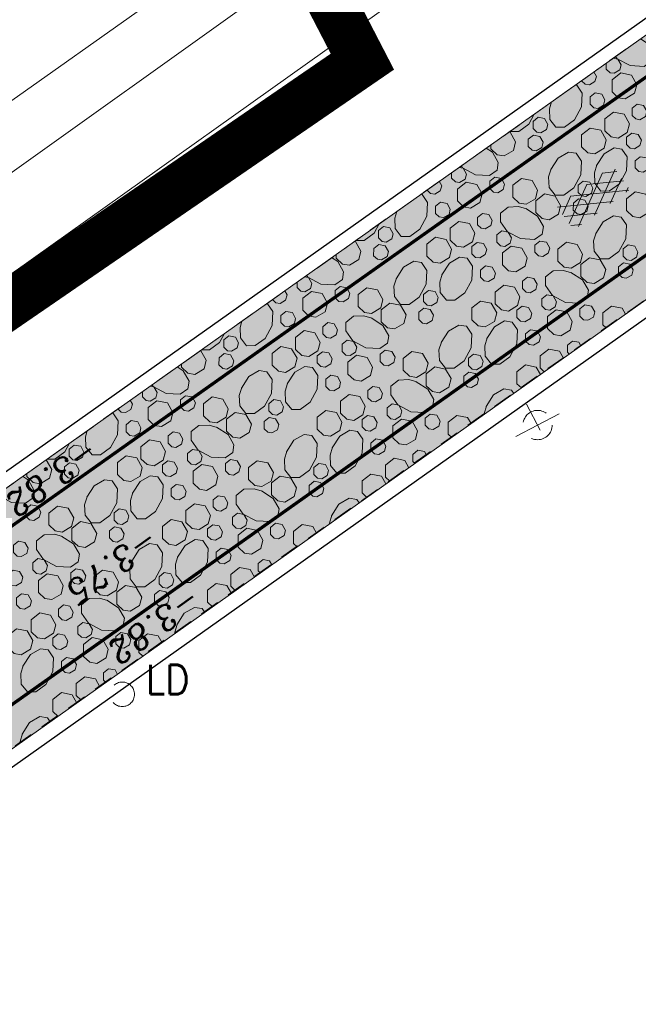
# Model space of a CAD drawing. Header units: metres. Extents: x 148691 to 149199, y 486355 to 486958.
# Tile 14 of 93: x 148932 to 148951, y 486599 to 486630. Entities that reach past the tile are written whole.
import ezdxf

# ---------------------------------------------------------------- set-up
doc = ezdxf.new("R2010")
doc.units = ezdxf.units.M
doc.header["$MEASUREMENT"] = 0
doc.linetypes.add('1-3 (0.10)', pattern=[4, 1, -3])
doc.linetypes.add('DGN Style 2', pattern=[1, 0.6, -0.4])
for name, color, linetype, lineweight in [('BWR-alg-topografie', 7, 'Continuous', 13), ('BWR-best-maaiveldhoogte', 2, 'Continuous', 13), ('BWR-nieuw-belijning-1-3 streep dik 100', 51, '1-3 (0.10)', 0), ('BWR-verw-drain ø 80', 60, 'drainagew', 30), ('BWR-verw-situatie', 214, 'DGN Style 2', 13), ('TOP-L-topo objecten vlak', 7, 'Continuous', 0), ('WVB-alg-onderhoek', 7, 'Continuous', 30), ('WVB-alg-werkgrens', 6, 'Continuous', 53), ('WVB-pen-dik 013', 1, 'Continuous', 0), ('WVB-raster-20%', 254, 'Continuous', 30)]:
    doc.layers.add(name, color=color, linetype=linetype, lineweight=lineweight)
doc.styles.add('Style-ITALICS', font='ITALICS.shx')
doc.styles.add('Style-STANDARD', font='STANDARD.shx')
doc.styles.add('Style-WORKING', font='WORKING.shx')
doc.linetypes.add('drainagew', pattern='A,2.1,["V",Style-WORKING,S=0.700002,R=0,X=-0.228,Y=-0.367],2.9,-0.32,0.02,-0.32,0.4,-0.32,0.05,-0.32', length=6.75)

# ---------------------------------------------------------------- blocks, each defined once
blk = doc.blocks.new('ASFALT')
at = {"layer": 'BWR-alg-topografie'}
for p, q in [((0.537, 0.737), (-0.001, 0.426)), ((1.137, 0.736), (0, 0.079)), ((1.483, -0.166), (0, 0.693)), ((1.737, 0.736), (0.177, -0.165)), ((2.083, -0.164), (0.524, 0.736)), ((2.113, 0.607), (0.778, -0.165)), ((2.111, 0.166), (1.124, 0.736)), ((2.112, 0.513), (1.725, 0.736)), ((0.884, -0.164), (0, 0.346)), ((0.284, -0.164), (0, 0)), ((2.112, 0.259), (1.377, -0.163)), ((2.113, -0.086), (1.978, -0.163))]:
    blk.add_line(p, q, dxfattribs=at)
blk = doc.blocks.new('121_1')
at = {"color": 0, "linetype": 'ByBlock', "lineweight": -2}
blk.add_circle((0, 0), 0.25, dxfattribs=at)
at = {"color": 0, "linetype": 'ByBlock', "lineweight": -2, "style": 'Style-STANDARD'}
blk.add_text('LD', height=0.6, dxfattribs=at).set_placement((0.483, 0))
blk = doc.blocks.new('VMAST')
at = {"layer": 'BWR-verw-situatie'}
for p, q in [((0, 0), (0, 0.497)), ((-0.484, 0), (0.466, 0.001)), ((0, 0), (0, -0.503))]:
    blk.add_line(p, q, dxfattribs=at)
blk.add_circle((0, 0), 0.3, dxfattribs=at)

msp = doc.modelspace()

# ---------------------------------------------------------------- hatches: boundary and pattern name
at = {"layer": 'WVB-raster-20%', "linetype": 'Continuous', "lineweight": 0, "extrusion": (0, 0, -1)}
msp.add_hatch(color=256, dxfattribs=at).paths.add_polyline_path([(-148967.064, 486632.084, 0.17444), (-148973.056, 486644.418), (-148929.947, 486613.911), (-148877.61, 486576.856), (-148881.41, 486571.474), (-148934.909, 486609.299)])

# ---------------------------------------------------------------- linework, layer by layer
at = {"layer": 'BWR-nieuw-belijning-1-3 streep dik 100', "color": 7, "const_width": 0.1, "flags": 128}
for points in [[(148990.274, 486655.308), (148878.207, 486576.011)], [(148992.606, 486651.543), (148934.268, 486610.205), (148880.77, 486572.381)]]:
    msp.add_lwpolyline(points, dxfattribs=at)
at = {"layer": 'BWR-verw-drain ø 80', "linetype": 'drainagew', "ltscale": 2.5}
msp.add_line((148877.379, 486577.184), (148972.801, 486644.777), dxfattribs=at)
at = {"layer": 'BWR-verw-drain ø 80', "ltscale": 2.5, "flags": 128}
msp.add_lwpolyline([(148989.969, 486647.741), (148948.213, 486618.164), (148881.706, 486571.055)], dxfattribs=at)
at = {"layer": 'BWR-verw-situatie'}
for p, q in [((148877.611, 486576.856), (148973.056, 486644.418)), ((148881.414, 486571.47), (148967.064, 486632.084))]:
    msp.add_line(p, q, dxfattribs=at)
at = {"layer": 'TOP-L-topo objecten vlak', "color": 7, "linetype": 'Continuous', "lineweight": 0}
for p, q in [((148931.983, 486621.79), (148950.588, 486635.046)), ((148941.684, 486633.964), (148872.072, 486584.701)), ((148942.705, 486632.55), (148873.258, 486583.021))]:
    msp.add_line(p, q, dxfattribs=at)
at = {"layer": 'WVB-alg-onderhoek', "lineweight": 40, "ltscale": 500}
msp.add_3dface([(148700.488, 486813.029), (148938.261, 486361.848), (149192.16, 486495.653), (148954.388, 486946.834)], dxfattribs=at)
at = {"layer": 'WVB-alg-werkgrens', "linetype": 'Continuous', "ltscale": 2.5, "const_width": 1.5, "flags": 128}
msp.add_lwpolyline([(148874.414, 486581.384), (148933.417, 486497.811), (149000.22, 486545.158), (149005.05, 486538.413), (149067.777, 486582.431), (148982.147, 486744.918), (148917.073, 486677.648), (148942.665, 486628.244)], close=True, dxfattribs=at)
at = {"layer": 'WVB-pen-dik 013'}
for p, q in [((148950.141, 486628.016), (148950.141, 486628.202)), ((148949.382, 486627.661), (148949.382, 486627.665)), ((148946.602, 486625.573), (148946.602, 486625.697)), ((148945.401, 486624.67), (148945.401, 486624.847)), ((148941.862, 486622.226), (148941.862, 486622.343)), ((148940.661, 486621.323), (148940.661, 486621.493)), ((148950.135, 486620.088), (148950.036, 486620.181)), ((148949.005, 486619.287), (148948.949, 486619.34)), ((148937.122, 486618.88), (148937.122, 486618.988)), ((148948.24, 486618.745), (148948.112, 486618.866)), ((148947.537, 486618.247), (148947.4, 486618.378)), ((148935.921, 486617.976), (148935.921, 486618.139)), ((148945.402, 486616.734), (148945.296, 486616.834)), ((148944.272, 486615.933), (148944.209, 486615.994)), ((148932.382, 486615.533), (148932.382, 486615.634)), ((148943.507, 486615.392), (148943.372, 486615.519)), ((148942.804, 486614.894), (148942.66, 486615.032)), ((148940.669, 486613.381), (148940.555, 486613.488)), ((148939.539, 486612.58), (148939.469, 486612.647)), ((148938.774, 486612.038), (148938.632, 486612.172)), ((148938.072, 486611.54), (148937.92, 486611.685)), ((148935.936, 486610.027), (148935.815, 486610.141)), ((148934.806, 486609.226), (148934.729, 486609.301)), ((148934.041, 486608.685), (148933.892, 486608.826)), ((148933.337, 486608.188), (148933.18, 486608.339))]:
    msp.add_line(p, q, dxfattribs=at)
at = {"layer": 'WVB-pen-dik 013', "flags": 128}
for points in [[(148951.189, 486628.943), (148951.391, 486628.813), (148951.571, 486628.496), (148951.538, 486628.265), (148951.297, 486628.1), (148950.874, 486628.123), (148950.476, 486628.335), (148950.426, 486628.404)], [(148950.351, 486628.35), (148950.497, 486628.323), (148950.598, 486628.146), (148950.556, 486627.988), (148950.386, 486627.886), (148950.257, 486627.905), (148950.141, 486628.016)], [(148949.758, 486627.931), (148949.837, 486627.789), (148949.794, 486627.633), (148949.624, 486627.531), (148949.494, 486627.55), (148949.382, 486627.661)], [(148950.319, 486627.322), (148950.318, 486627.688), (148950.583, 486627.897), (148950.911, 486627.831), (148951.079, 486627.537), (148951.009, 486627.276), (148950.723, 486627.105), (148950.509, 486627.14), (148950.319, 486627.322)], [(148949.189, 486627.528), (148949.24, 486627.52), (148949.401, 486627.279), (148949.381, 486626.855), (148949.168, 486626.46), (148948.86, 486626.237), (148948.598, 486626.235), (148948.408, 486626.474), (148948.397, 486626.794), (148948.46, 486627.012)], [(148949.646, 486626.941), (148949.646, 486627.162), (148949.802, 486627.287), (148950, 486627.249), (148950.1, 486627.069), (148950.06, 486626.912), (148949.887, 486626.811), (148949.759, 486626.832), (148949.646, 486626.941)], [(148950.93, 486626.596), (148950.93, 486626.816), (148951.086, 486626.942), (148951.284, 486626.904), (148951.384, 486626.724), (148951.345, 486626.567), (148951.171, 486626.466), (148951.044, 486626.487), (148950.93, 486626.596)], [(148947.929, 486626.636), (148947.765, 486626.332), (148947.461, 486626.108), (148947.197, 486626.109), (148947.192, 486626.115)], [(148950.093, 486626.121), (148950.095, 486626.487), (148950.357, 486626.696), (148950.687, 486626.632), (148950.853, 486626.336), (148950.783, 486626.076), (148950.5, 486625.904), (148950.286, 486625.939), (148950.093, 486626.121)], [(148947.895, 486626.195), (148947.897, 486626.413), (148948.053, 486626.539), (148948.251, 486626.501), (148948.351, 486626.321), (148948.308, 486626.165), (148948.138, 486626.063), (148948.011, 486626.084), (148947.895, 486626.195)], [(148947.157, 486626.09), (148947.194, 486626.083), (148947.362, 486625.788), (148947.292, 486625.527), (148947.006, 486625.356), (148946.792, 486625.391), (148946.602, 486625.573)], [(148947.751, 486625.646), (148947.751, 486625.866), (148947.907, 486625.992), (148948.104, 486625.951), (148948.205, 486625.774), (148948.165, 486625.617), (148947.992, 486625.516), (148947.864, 486625.537), (148947.751, 486625.646)], [(148949.381, 486625.634), (148949.379, 486626), (148949.645, 486626.209), (148949.973, 486626.144), (148950.141, 486625.849), (148950.071, 486625.589), (148949.785, 486625.417), (148949.57, 486625.452), (148949.381, 486625.634)], [(148950.762, 486625.706), (148950.759, 486625.927), (148950.919, 486626.052), (148951.117, 486626.015), (148951.216, 486625.834), (148951.173, 486625.678), (148951.003, 486625.577), (148950.874, 486625.596), (148950.762, 486625.706)], [(148946.454, 486625.593), (148946.65, 486625.466), (148946.831, 486625.15), (148946.798, 486624.918), (148946.556, 486624.754), (148946.133, 486624.777), (148945.736, 486624.989), (148945.69, 486625.052)], [(148948.437, 486624.937), (148948.667, 486625.292), (148948.982, 486625.475), (148949.216, 486625.438), (148949.381, 486625.196), (148949.358, 486624.773), (148949.145, 486624.378), (148948.841, 486624.154), (148948.577, 486624.154), (148948.388, 486624.392), (148948.373, 486624.712), (148948.446, 486624.956)], [(148949.839, 486625.064), (148950.071, 486625.42), (148950.383, 486625.601), (148950.619, 486625.566), (148950.781, 486625.325), (148950.761, 486624.901), (148950.548, 486624.505), (148950.24, 486624.282), (148949.978, 486624.281), (148949.788, 486624.52), (148949.777, 486624.839), (148949.847, 486625.082)], [(148951.025, 486624.986), (148951.026, 486625.207), (148951.182, 486625.333), (148951.38, 486625.295), (148951.48, 486625.114), (148951.44, 486624.958), (148951.267, 486624.857), (148951.139, 486624.877), (148951.025, 486624.986)], [(148945.62, 486625.002), (148945.757, 486624.976), (148945.857, 486624.799), (148945.816, 486624.641), (148945.646, 486624.539), (148945.516, 486624.558), (148945.401, 486624.67)], [(148945.021, 486624.578), (148945.096, 486624.442), (148945.053, 486624.286), (148944.883, 486624.185), (148944.754, 486624.203), (148944.644, 486624.312)], [(148945.579, 486623.975), (148945.578, 486624.341), (148945.843, 486624.55), (148946.171, 486624.485), (148946.339, 486624.19), (148946.269, 486623.93), (148945.983, 486623.758), (148945.768, 486623.794), (148945.579, 486623.975)], [(148946.569, 486624.359), (148946.569, 486624.579), (148946.727, 486624.703), (148946.925, 486624.665), (148947.025, 486624.488), (148946.984, 486624.33), (148946.814, 486624.229), (148946.684, 486624.247), (148946.569, 486624.359)], [(148947.276, 486624.09), (148947.278, 486624.455), (148947.54, 486624.665), (148947.87, 486624.601), (148948.036, 486624.305), (148947.966, 486624.045), (148947.684, 486623.873), (148947.469, 486623.908), (148947.276, 486624.09)], [(148949.275, 486624.24), (148949.277, 486624.459), (148949.433, 486624.585), (148949.631, 486624.547), (148949.731, 486624.366), (148949.688, 486624.211), (148949.518, 486624.109), (148949.391, 486624.129), (148949.275, 486624.24)], [(148944.458, 486624.18), (148944.499, 486624.174), (148944.66, 486623.933), (148944.641, 486623.509), (148944.428, 486623.113), (148944.12, 486622.89), (148943.858, 486622.889), (148943.668, 486623.128), (148943.657, 486623.447), (148943.717, 486623.656)], [(148947.982, 486623.618), (148947.981, 486623.985), (148948.244, 486624.192), (148948.574, 486624.128), (148948.742, 486623.834), (148948.672, 486623.573), (148948.386, 486623.402), (148948.172, 486623.437), (148947.982, 486623.618)], [(148950.761, 486623.68), (148950.759, 486624.046), (148951.025, 486624.255), (148951.353, 486624.189), (148951.521, 486623.895), (148951.451, 486623.634), (148951.165, 486623.463), (148950.95, 486623.498), (148950.761, 486623.68)], [(148944.905, 486623.594), (148944.906, 486623.815), (148945.062, 486623.94), (148945.26, 486623.903), (148945.36, 486623.722), (148945.32, 486623.566), (148945.147, 486623.465), (148945.019, 486623.485), (148944.905, 486623.594)], [(148949.13, 486623.691), (148949.131, 486623.912), (148949.287, 486624.038), (148949.484, 486623.996), (148949.585, 486623.819), (148949.545, 486623.663), (148949.372, 486623.562), (148949.244, 486623.582), (148949.13, 486623.691)], [(148946.189, 486623.249), (148946.19, 486623.47), (148946.346, 486623.595), (148946.544, 486623.558), (148946.644, 486623.377), (148946.604, 486623.221), (148946.431, 486623.12), (148946.303, 486623.14), (148946.189, 486623.249)], [(148947.675, 486623.741), (148948.03, 486623.511), (148948.211, 486623.195), (148948.178, 486622.964), (148947.936, 486622.799), (148947.513, 486622.822), (148947.116, 486623.034), (148946.894, 486623.34), (148946.894, 486623.603), (148947.129, 486623.79), (148947.449, 486623.805), (148947.694, 486623.733)], [(148943.182, 486623.277), (148943.025, 486622.986), (148942.721, 486622.762), (148942.457, 486622.762), (148942.456, 486622.763)], [(148945.352, 486622.775), (148945.355, 486623.14), (148945.617, 486623.35), (148945.946, 486623.286), (148946.112, 486622.99), (148946.042, 486622.729), (148945.76, 486622.557), (148945.545, 486622.593), (148945.352, 486622.775)], [(148949.817, 486622.983), (148950.047, 486623.338), (148950.362, 486623.52), (148950.596, 486623.484), (148950.761, 486623.242), (148950.738, 486622.819), (148950.525, 486622.423), (148950.22, 486622.199), (148949.957, 486622.2), (148949.768, 486622.437), (148949.753, 486622.757), (148949.826, 486623.001)], [(148943.155, 486622.848), (148943.157, 486623.067), (148943.313, 486623.192), (148943.511, 486623.155), (148943.611, 486622.974), (148943.568, 486622.818), (148943.398, 486622.717), (148943.271, 486622.737), (148943.155, 486622.848)], [(148946.781, 486622.715), (148946.781, 486622.936), (148946.939, 486623.059), (148947.137, 486623.021), (148947.237, 486622.844), (148947.196, 486622.687), (148947.026, 486622.585), (148946.896, 486622.604), (148946.781, 486622.715)], [(148942.425, 486622.742), (148942.454, 486622.736), (148942.622, 486622.442), (148942.552, 486622.181), (148942.266, 486622.01), (148942.052, 486622.045), (148941.862, 486622.226)], [(148944.641, 486622.287), (148944.639, 486622.654), (148944.905, 486622.863), (148945.233, 486622.797), (148945.401, 486622.503), (148945.331, 486622.242), (148945.045, 486622.071), (148944.83, 486622.106), (148944.641, 486622.287)], [(148946.022, 486622.36), (148946.019, 486622.581), (148946.178, 486622.706), (148946.376, 486622.668), (148946.476, 486622.488), (148946.433, 486622.332), (148946.263, 486622.23), (148946.134, 486622.249), (148946.022, 486622.36)], [(148947.949, 486622.404), (148947.949, 486622.625), (148948.107, 486622.748), (148948.305, 486622.711), (148948.405, 486622.534), (148948.364, 486622.376), (148948.194, 486622.274), (148948.064, 486622.293), (148947.949, 486622.404)], [(148948.656, 486622.135), (148948.658, 486622.501), (148948.92, 486622.711), (148949.25, 486622.647), (148949.416, 486622.351), (148949.346, 486622.09), (148949.063, 486621.918), (148948.849, 486621.953), (148948.656, 486622.135)], [(148943.01, 486622.299), (148943.011, 486622.52), (148943.167, 486622.645), (148943.364, 486622.604), (148943.465, 486622.427), (148943.425, 486622.271), (148943.252, 486622.17), (148943.124, 486622.19), (148943.01, 486622.299)], [(148946.959, 486622.021), (148946.958, 486622.387), (148947.223, 486622.596), (148947.551, 486622.53), (148947.719, 486622.236), (148947.649, 486621.975), (148947.363, 486621.804), (148947.148, 486621.839), (148946.959, 486622.021)], [(148950.655, 486622.286), (148950.657, 486622.505), (148950.813, 486622.63), (148951.011, 486622.592), (148951.111, 486622.412), (148951.068, 486622.256), (148950.898, 486622.154), (148950.77, 486622.175), (148950.655, 486622.286)], [(148941.72, 486622.242), (148941.91, 486622.119), (148942.091, 486621.803), (148942.058, 486621.572), (148941.816, 486621.407), (148941.393, 486621.43), (148940.996, 486621.642), (148940.954, 486621.7)], [(148943.697, 486621.591), (148943.927, 486621.946), (148944.242, 486622.128), (148944.476, 486622.092), (148944.641, 486621.85), (148944.618, 486621.427), (148944.404, 486621.031), (148944.1, 486620.807), (148943.837, 486620.808), (148943.648, 486621.045), (148943.633, 486621.365), (148943.706, 486621.609)], [(148945.098, 486621.717), (148945.33, 486622.073), (148945.643, 486622.255), (148945.879, 486622.219), (148946.04, 486621.978), (148946.021, 486621.554), (148945.808, 486621.159), (148945.5, 486620.936), (148945.238, 486620.934), (148945.048, 486621.173), (148945.036, 486621.493), (148945.107, 486621.735)], [(148949.362, 486621.664), (148949.361, 486622.03), (148949.624, 486622.238), (148949.954, 486622.174), (148950.122, 486621.879), (148950.052, 486621.619), (148949.766, 486621.447), (148949.552, 486621.482), (148949.362, 486621.664)], [(148950.51, 486621.737), (148950.511, 486621.957), (148950.667, 486622.083), (148950.864, 486622.042), (148950.965, 486621.865), (148950.925, 486621.708), (148950.752, 486621.607), (148950.624, 486621.628), (148950.51, 486621.737)], [(148946.285, 486621.64), (148946.286, 486621.86), (148946.442, 486621.986), (148946.64, 486621.948), (148946.74, 486621.768), (148946.7, 486621.611), (148946.527, 486621.51), (148946.399, 486621.531), (148946.285, 486621.64)], [(148949.055, 486621.787), (148949.41, 486621.557), (148949.591, 486621.241), (148949.558, 486621.009), (148949.316, 486620.845), (148948.893, 486620.868), (148948.496, 486621.08), (148948.274, 486621.385), (148948.274, 486621.649), (148948.509, 486621.836), (148948.829, 486621.851), (148949.073, 486621.778)], [(148940.888, 486621.654), (148941.017, 486621.629), (148941.117, 486621.452), (148941.076, 486621.295), (148940.906, 486621.193), (148940.776, 486621.212), (148940.661, 486621.323)], [(148947.569, 486621.295), (148947.57, 486621.515), (148947.726, 486621.641), (148947.924, 486621.603), (148948.024, 486621.423), (148947.984, 486621.266), (148947.811, 486621.165), (148947.683, 486621.185), (148947.569, 486621.295)], [(148940.284, 486621.226), (148940.356, 486621.096), (148940.313, 486620.94), (148940.143, 486620.838), (148940.014, 486620.857), (148939.909, 486620.961)], [(148940.839, 486620.629), (148940.837, 486620.995), (148941.103, 486621.204), (148941.431, 486621.138), (148941.599, 486620.844), (148941.529, 486620.583), (148941.243, 486620.412), (148941.028, 486620.447), (148940.839, 486620.629)], [(148941.829, 486621.012), (148941.829, 486621.233), (148941.987, 486621.356), (148942.185, 486621.319), (148942.285, 486621.142), (148942.244, 486620.984), (148942.074, 486620.882), (148941.944, 486620.901), (148941.829, 486621.012)], [(148942.536, 486620.743), (148942.538, 486621.109), (148942.8, 486621.318), (148943.13, 486621.254), (148943.296, 486620.959), (148943.226, 486620.698), (148942.943, 486620.526), (148942.729, 486620.561), (148942.536, 486620.743)], [(148944.535, 486620.894), (148944.537, 486621.112), (148944.693, 486621.238), (148944.891, 486621.2), (148944.991, 486621.02), (148944.948, 486620.864), (148944.778, 486620.762), (148944.65, 486620.783), (148944.535, 486620.894)], [(148946.732, 486620.82), (148946.734, 486621.186), (148946.997, 486621.395), (148947.326, 486621.331), (148947.492, 486621.035), (148947.422, 486620.775), (148947.14, 486620.603), (148946.925, 486620.638), (148946.732, 486620.82)], [(148946.021, 486620.333), (148946.019, 486620.699), (148946.285, 486620.908), (148946.612, 486620.843), (148946.781, 486620.548), (148946.711, 486620.288), (148946.424, 486620.116), (148946.21, 486620.151), (148946.021, 486620.333)], [(148948.161, 486620.761), (148948.161, 486620.981), (148948.319, 486621.105), (148948.517, 486621.067), (148948.617, 486620.89), (148948.576, 486620.732), (148948.406, 486620.63), (148948.276, 486620.649), (148948.161, 486620.761)], [(148939.727, 486620.832), (148939.759, 486620.827), (148939.92, 486620.586), (148939.901, 486620.162), (148939.688, 486619.767), (148939.38, 486619.544), (148939.118, 486619.542), (148938.928, 486619.781), (148938.916, 486620.101), (148938.974, 486620.299)], [(148940.165, 486620.248), (148940.166, 486620.468), (148940.322, 486620.594), (148940.52, 486620.556), (148940.62, 486620.376), (148940.58, 486620.219), (148940.407, 486620.118), (148940.279, 486620.138), (148940.165, 486620.248)], [(148943.242, 486620.272), (148943.241, 486620.638), (148943.504, 486620.845), (148943.834, 486620.781), (148944.002, 486620.487), (148943.932, 486620.226), (148943.646, 486620.055), (148943.432, 486620.09), (148943.242, 486620.272)], [(148944.39, 486620.345), (148944.391, 486620.565), (148944.547, 486620.691), (148944.744, 486620.65), (148944.845, 486620.473), (148944.805, 486620.316), (148944.632, 486620.215), (148944.504, 486620.235), (148944.39, 486620.345)], [(148947.402, 486620.405), (148947.399, 486620.626), (148947.558, 486620.751), (148947.756, 486620.714), (148947.856, 486620.533), (148947.813, 486620.377), (148947.643, 486620.276), (148947.514, 486620.294), (148947.402, 486620.405)], [(148948.339, 486620.066), (148948.337, 486620.432), (148948.603, 486620.641), (148948.931, 486620.576), (148949.099, 486620.281), (148949.029, 486620.021), (148948.743, 486619.849), (148948.528, 486619.885), (148948.339, 486620.066)], [(148949.329, 486620.45), (148949.329, 486620.67), (148949.487, 486620.794), (148949.685, 486620.756), (148949.785, 486620.579), (148949.744, 486620.421), (148949.574, 486620.32), (148949.444, 486620.338), (148949.329, 486620.45)], [(148950.036, 486620.181), (148950.038, 486620.546), (148950.3, 486620.756), (148950.63, 486620.692), (148950.732, 486620.511)], [(148942.935, 486620.395), (148943.29, 486620.165), (148943.471, 486619.849), (148943.438, 486619.617), (148943.196, 486619.453), (148942.773, 486619.475), (148942.375, 486619.687), (148942.154, 486619.993), (148942.154, 486620.257), (148942.389, 486620.444), (148942.709, 486620.459), (148942.953, 486620.386)], [(148946.478, 486619.763), (148946.71, 486620.119), (148947.023, 486620.3), (148947.259, 486620.265), (148947.42, 486620.024), (148947.401, 486619.6), (148947.188, 486619.204), (148946.88, 486618.981), (148946.618, 486618.98), (148946.428, 486619.219), (148946.416, 486619.538), (148946.487, 486619.781)], [(148940.612, 486619.428), (148940.614, 486619.794), (148940.876, 486620.003), (148941.206, 486619.939), (148941.372, 486619.643), (148941.302, 486619.383), (148941.02, 486619.211), (148940.805, 486619.246), (148940.612, 486619.428)], [(148941.449, 486619.903), (148941.45, 486620.123), (148941.606, 486620.249), (148941.804, 486620.211), (148941.904, 486620.031), (148941.864, 486619.874), (148941.691, 486619.773), (148941.563, 486619.793), (148941.449, 486619.903)], [(148945.077, 486619.636), (148945.307, 486619.991), (148945.622, 486620.174), (148945.856, 486620.137), (148946.02, 486619.895), (148945.998, 486619.472), (148945.784, 486619.077), (148945.48, 486618.853), (148945.217, 486618.853), (148945.028, 486619.09), (148945.013, 486619.411), (148945.086, 486619.655)], [(148947.665, 486619.685), (148947.665, 486619.906), (148947.822, 486620.032), (148948.02, 486619.994), (148948.119, 486619.813), (148948.08, 486619.657), (148947.906, 486619.556), (148947.779, 486619.576), (148947.665, 486619.685)], [(148938.435, 486619.917), (148938.284, 486619.639), (148937.98, 486619.415), (148937.726, 486619.416)], [(148938.415, 486619.502), (148938.417, 486619.72), (148938.573, 486619.846), (148938.771, 486619.808), (148938.871, 486619.628), (148938.828, 486619.472), (148938.658, 486619.37), (148938.53, 486619.39), (148938.415, 486619.502)], [(148942.041, 486619.368), (148942.041, 486619.589), (148942.199, 486619.713), (148942.397, 486619.675), (148942.497, 486619.498), (148942.456, 486619.34), (148942.286, 486619.238), (148942.156, 486619.257), (148942.041, 486619.368)], [(148948.949, 486619.34), (148948.95, 486619.561), (148949.106, 486619.686), (148949.304, 486619.649), (148949.363, 486619.541)], [(148937.694, 486619.393), (148937.714, 486619.389), (148937.882, 486619.095), (148937.812, 486618.834), (148937.526, 486618.663), (148937.311, 486618.698), (148937.122, 486618.88)], [(148939.901, 486618.941), (148939.899, 486619.307), (148940.165, 486619.516), (148940.492, 486619.451), (148940.661, 486619.156), (148940.59, 486618.895), (148940.304, 486618.724), (148940.09, 486618.759), (148939.901, 486618.941)], [(148941.282, 486619.013), (148941.279, 486619.234), (148941.438, 486619.359), (148941.636, 486619.322), (148941.736, 486619.141), (148941.693, 486618.985), (148941.523, 486618.884), (148941.394, 486618.902), (148941.282, 486619.013)], [(148943.209, 486619.058), (148943.209, 486619.278), (148943.367, 486619.402), (148943.565, 486619.364), (148943.665, 486619.187), (148943.624, 486619.029), (148943.454, 486618.928), (148943.324, 486618.946), (148943.209, 486619.058)], [(148943.916, 486618.789), (148943.918, 486619.154), (148944.18, 486619.364), (148944.51, 486619.3), (148944.676, 486619.004), (148944.606, 486618.743), (148944.323, 486618.571), (148944.109, 486618.607), (148943.916, 486618.789)], [(148948.112, 486618.866), (148948.114, 486619.231), (148948.376, 486619.441), (148948.706, 486619.377), (148948.827, 486619.161)], [(148938.27, 486618.953), (148938.271, 486619.173), (148938.427, 486619.299), (148938.624, 486619.258), (148938.725, 486619.081), (148938.685, 486618.924), (148938.512, 486618.823), (148938.384, 486618.843), (148938.27, 486618.953)], [(148942.219, 486618.674), (148942.217, 486619.04), (148942.483, 486619.249), (148942.811, 486619.184), (148942.979, 486618.889), (148942.909, 486618.629), (148942.623, 486618.457), (148942.408, 486618.493), (148942.219, 486618.674)], [(148945.915, 486618.939), (148945.917, 486619.158), (148946.073, 486619.283), (148946.271, 486619.246), (148946.371, 486619.065), (148946.328, 486618.91), (148946.158, 486618.808), (148946.03, 486618.828), (148945.915, 486618.939)], [(148936.986, 486618.892), (148937.17, 486618.773), (148937.351, 486618.456), (148937.318, 486618.225), (148937.076, 486618.061), (148936.653, 486618.083), (148936.255, 486618.295), (148936.217, 486618.348)], [(148938.957, 486618.244), (148939.187, 486618.599), (148939.502, 486618.782), (148939.736, 486618.745), (148939.9, 486618.503), (148939.878, 486618.08), (148939.664, 486617.685), (148939.36, 486617.461), (148939.097, 486617.461), (148938.908, 486617.698), (148938.893, 486618.018), (148938.966, 486618.262)], [(148940.358, 486618.37), (148940.59, 486618.727), (148940.903, 486618.908), (148941.139, 486618.873), (148941.3, 486618.631), (148941.281, 486618.208), (148941.068, 486617.812), (148940.76, 486617.589), (148940.498, 486617.588), (148940.308, 486617.827), (148940.296, 486618.146), (148940.367, 486618.389)], [(148944.622, 486618.317), (148944.621, 486618.683), (148944.884, 486618.891), (148945.214, 486618.827), (148945.382, 486618.533), (148945.312, 486618.272), (148945.026, 486618.101), (148944.811, 486618.136), (148944.622, 486618.317)], [(148947.4, 486618.378), (148947.399, 486618.745), (148947.665, 486618.954), (148947.992, 486618.888), (148948.122, 486618.661)], [(148941.545, 486618.293), (148941.545, 486618.514), (148941.702, 486618.639), (148941.9, 486618.602), (148941.999, 486618.421), (148941.96, 486618.265), (148941.786, 486618.164), (148941.659, 486618.184), (148941.545, 486618.293)], [(148944.315, 486618.44), (148944.67, 486618.21), (148944.85, 486617.894), (148944.818, 486617.663), (148944.576, 486617.498), (148944.153, 486617.521), (148943.755, 486617.733), (148943.534, 486618.038), (148943.534, 486618.302), (148943.769, 486618.489), (148944.089, 486618.504), (148944.333, 486618.432)], [(148945.77, 486618.39), (148945.77, 486618.611), (148945.927, 486618.736), (148946.124, 486618.695), (148946.224, 486618.518), (148946.185, 486618.362), (148946.011, 486618.261), (148945.884, 486618.281), (148945.77, 486618.39)], [(148936.157, 486618.306), (148936.277, 486618.283), (148936.377, 486618.106), (148936.335, 486617.948), (148936.165, 486617.846), (148936.036, 486617.865), (148935.921, 486617.976)], [(148942.829, 486617.948), (148942.83, 486618.169), (148942.986, 486618.294), (148943.184, 486618.257), (148943.284, 486618.076), (148943.244, 486617.92), (148943.071, 486617.819), (148942.943, 486617.839), (148942.829, 486617.948)], [(148946.457, 486617.682), (148946.687, 486618.037), (148947.002, 486618.219), (148947.236, 486618.183), (148947.304, 486618.082)], [(148935.547, 486617.874), (148935.616, 486617.749), (148935.573, 486617.593), (148935.403, 486617.492), (148935.273, 486617.51), (148935.173, 486617.609)], [(148936.099, 486617.282), (148936.097, 486617.648), (148936.363, 486617.857), (148936.691, 486617.792), (148936.859, 486617.497), (148936.789, 486617.237), (148936.503, 486617.065), (148936.288, 486617.1), (148936.099, 486617.282)], [(148937.089, 486617.666), (148937.089, 486617.886), (148937.247, 486618.01), (148937.445, 486617.972), (148937.545, 486617.795), (148937.504, 486617.637), (148937.334, 486617.536), (148937.204, 486617.554), (148937.089, 486617.666)], [(148937.796, 486617.397), (148937.798, 486617.762), (148938.06, 486617.972), (148938.39, 486617.908), (148938.556, 486617.612), (148938.486, 486617.351), (148938.203, 486617.179), (148937.989, 486617.215), (148937.796, 486617.397)], [(148939.795, 486617.547), (148939.797, 486617.766), (148939.953, 486617.891), (148940.151, 486617.854), (148940.251, 486617.673), (148940.208, 486617.517), (148940.038, 486617.416), (148939.91, 486617.436), (148939.795, 486617.547)], [(148941.992, 486617.474), (148941.994, 486617.839), (148942.256, 486618.049), (148942.586, 486617.985), (148942.752, 486617.689), (148942.682, 486617.428), (148942.4, 486617.256), (148942.185, 486617.291), (148941.992, 486617.474)], [(148941.28, 486616.986), (148941.279, 486617.353), (148941.545, 486617.561), (148941.872, 486617.496), (148942.04, 486617.202), (148941.97, 486616.941), (148941.684, 486616.77), (148941.47, 486616.805), (148941.28, 486616.986)], [(148943.421, 486617.414), (148943.421, 486617.635), (148943.579, 486617.758), (148943.777, 486617.72), (148943.877, 486617.543), (148943.835, 486617.386), (148943.665, 486617.284), (148943.536, 486617.303), (148943.421, 486617.414)], [(148946.394, 486617.437), (148946.393, 486617.456), (148946.466, 486617.7)], [(148934.996, 486617.484), (148935.019, 486617.481), (148935.18, 486617.239), (148935.161, 486616.816), (148934.947, 486616.42), (148934.64, 486616.197), (148934.378, 486616.195), (148934.188, 486616.435), (148934.176, 486616.754), (148934.231, 486616.943)], [(148935.425, 486616.901), (148935.425, 486617.122), (148935.582, 486617.247), (148935.78, 486617.21), (148935.879, 486617.029), (148935.84, 486616.873), (148935.666, 486616.772), (148935.539, 486616.792), (148935.425, 486616.901)], [(148938.502, 486616.925), (148938.5, 486617.291), (148938.764, 486617.499), (148939.094, 486617.435), (148939.262, 486617.14), (148939.192, 486616.88), (148938.906, 486616.708), (148938.691, 486616.744), (148938.502, 486616.925)], [(148939.65, 486616.998), (148939.65, 486617.219), (148939.807, 486617.344), (148940.004, 486617.303), (148940.104, 486617.126), (148940.065, 486616.97), (148939.891, 486616.869), (148939.764, 486616.889), (148939.65, 486616.998)], [(148942.662, 486617.059), (148942.658, 486617.28), (148942.818, 486617.405), (148943.016, 486617.367), (148943.116, 486617.187), (148943.073, 486617.031), (148942.903, 486616.929), (148942.773, 486616.948), (148942.662, 486617.059)], [(148943.599, 486616.72), (148943.597, 486617.086), (148943.863, 486617.295), (148944.191, 486617.229), (148944.359, 486616.935), (148944.289, 486616.674), (148944.003, 486616.503), (148943.788, 486616.538), (148943.599, 486616.72)], [(148944.589, 486617.103), (148944.589, 486617.324), (148944.747, 486617.447), (148944.945, 486617.41), (148945.045, 486617.233), (148945.003, 486617.075), (148944.833, 486616.973), (148944.704, 486616.992), (148944.589, 486617.103)], [(148945.296, 486616.834), (148945.298, 486617.2), (148945.56, 486617.409), (148945.89, 486617.345), (148945.996, 486617.155)], [(148938.195, 486617.048), (148938.55, 486616.818), (148938.73, 486616.502), (148938.698, 486616.271), (148938.456, 486616.106), (148938.033, 486616.129), (148937.635, 486616.341), (148937.413, 486616.646), (148937.414, 486616.91), (148937.649, 486617.097), (148937.969, 486617.112), (148938.213, 486617.04)], [(148941.738, 486616.416), (148941.97, 486616.772), (148942.283, 486616.953), (148942.519, 486616.918), (148942.68, 486616.677), (148942.661, 486616.253), (148942.447, 486615.858), (148942.14, 486615.635), (148941.878, 486615.633), (148941.688, 486615.872), (148941.676, 486616.192), (148941.747, 486616.434)], [(148935.872, 486616.081), (148935.874, 486616.447), (148936.136, 486616.657), (148936.466, 486616.593), (148936.632, 486616.297), (148936.562, 486616.036), (148936.28, 486615.864), (148936.065, 486615.899), (148935.872, 486616.081)], [(148936.709, 486616.556), (148936.709, 486616.777), (148936.866, 486616.902), (148937.064, 486616.865), (148937.163, 486616.684), (148937.124, 486616.528), (148936.95, 486616.427), (148936.823, 486616.447), (148936.709, 486616.556)], [(148940.337, 486616.29), (148940.567, 486616.645), (148940.882, 486616.827), (148941.116, 486616.79), (148941.28, 486616.549), (148941.258, 486616.126), (148941.044, 486615.73), (148940.74, 486615.506), (148940.476, 486615.507), (148940.288, 486615.744), (148940.273, 486616.064), (148940.345, 486616.308)], [(148942.925, 486616.339), (148942.925, 486616.559), (148943.081, 486616.685), (148943.279, 486616.647), (148943.379, 486616.467), (148943.34, 486616.31), (148943.166, 486616.209), (148943.039, 486616.229), (148942.925, 486616.339)], [(148933.688, 486616.558), (148933.544, 486616.292), (148933.24, 486616.069), (148932.997, 486616.069)], [(148933.675, 486616.155), (148933.677, 486616.374), (148933.833, 486616.499), (148934.031, 486616.462), (148934.131, 486616.281), (148934.088, 486616.125), (148933.918, 486616.024), (148933.79, 486616.044), (148933.675, 486616.155)], [(148937.3, 486616.022), (148937.301, 486616.242), (148937.458, 486616.366), (148937.656, 486616.328), (148937.757, 486616.151), (148937.715, 486615.993), (148937.545, 486615.892), (148937.416, 486615.911), (148937.3, 486616.022)], [(148944.209, 486615.994), (148944.209, 486616.214), (148944.366, 486616.34), (148944.564, 486616.302), (148944.628, 486616.186)], [(148932.963, 486616.045), (148932.974, 486616.043), (148933.142, 486615.748), (148933.072, 486615.488), (148932.786, 486615.316), (148932.571, 486615.352), (148932.382, 486615.533)], [(148935.16, 486615.594), (148935.159, 486615.96), (148935.424, 486616.169), (148935.752, 486616.104), (148935.92, 486615.809), (148935.85, 486615.549), (148935.564, 486615.378), (148935.35, 486615.413), (148935.16, 486615.594)], [(148938.469, 486615.711), (148938.469, 486615.932), (148938.627, 486616.055), (148938.825, 486616.018), (148938.925, 486615.841), (148938.883, 486615.683), (148938.713, 486615.581), (148938.584, 486615.6), (148938.469, 486615.711)], [(148943.372, 486615.519), (148943.374, 486615.885), (148943.636, 486616.094), (148943.966, 486616.03), (148944.092, 486615.806)], [(148933.53, 486615.606), (148933.53, 486615.827), (148933.686, 486615.952), (148933.884, 486615.911), (148933.984, 486615.734), (148933.945, 486615.578), (148933.771, 486615.477), (148933.644, 486615.497), (148933.53, 486615.606)], [(148936.541, 486615.667), (148936.538, 486615.888), (148936.698, 486616.013), (148936.896, 486615.975), (148936.996, 486615.795), (148936.953, 486615.639), (148936.783, 486615.537), (148936.653, 486615.556), (148936.541, 486615.667)], [(148937.479, 486615.327), (148937.477, 486615.694), (148937.743, 486615.903), (148938.071, 486615.837), (148938.239, 486615.543), (148938.169, 486615.282), (148937.883, 486615.111), (148937.668, 486615.146), (148937.479, 486615.327)], [(148939.176, 486615.442), (148939.178, 486615.808), (148939.44, 486616.017), (148939.77, 486615.953), (148939.936, 486615.657), (148939.866, 486615.397), (148939.583, 486615.225), (148939.368, 486615.26), (148939.176, 486615.442)], [(148941.175, 486615.593), (148941.177, 486615.811), (148941.333, 486615.937), (148941.531, 486615.899), (148941.631, 486615.719), (148941.588, 486615.563), (148941.418, 486615.461), (148941.29, 486615.481), (148941.175, 486615.593)], [(148932.251, 486615.542), (148932.43, 486615.426), (148932.61, 486615.11), (148932.578, 486614.879), (148932.336, 486614.714), (148931.913, 486614.737), (148931.515, 486614.949), (148931.481, 486614.996)], [(148934.217, 486614.898), (148934.447, 486615.253), (148934.762, 486615.435), (148934.996, 486615.398), (148935.16, 486615.157), (148935.138, 486614.734), (148934.924, 486614.338), (148934.62, 486614.114), (148934.356, 486614.115), (148934.168, 486614.352), (148934.153, 486614.672), (148934.225, 486614.916)], [(148935.618, 486615.024), (148935.85, 486615.38), (148936.163, 486615.561), (148936.399, 486615.526), (148936.56, 486615.285), (148936.541, 486614.861), (148936.327, 486614.466), (148936.02, 486614.242), (148935.758, 486614.241), (148935.567, 486614.48), (148935.556, 486614.8), (148935.627, 486615.042)], [(148939.882, 486614.971), (148939.88, 486615.337), (148940.144, 486615.544), (148940.474, 486615.48), (148940.642, 486615.186), (148940.572, 486614.925), (148940.286, 486614.754), (148940.071, 486614.789), (148939.882, 486614.971)], [(148942.66, 486615.032), (148942.659, 486615.398), (148942.924, 486615.607), (148943.252, 486615.542), (148943.387, 486615.306)], [(148936.805, 486614.947), (148936.805, 486615.167), (148936.961, 486615.293), (148937.159, 486615.255), (148937.259, 486615.075), (148937.22, 486614.918), (148937.046, 486614.817), (148936.919, 486614.837), (148936.805, 486614.947)], [(148939.575, 486615.094), (148939.93, 486614.864), (148940.11, 486614.547), (148940.078, 486614.316), (148939.836, 486614.152), (148939.413, 486614.174), (148939.015, 486614.386), (148938.793, 486614.692), (148938.794, 486614.955), (148939.029, 486615.143), (148939.349, 486615.158), (148939.593, 486615.085)], [(148941.03, 486615.044), (148941.03, 486615.264), (148941.186, 486615.39), (148941.384, 486615.349), (148941.484, 486615.172), (148941.445, 486615.015), (148941.271, 486614.914), (148941.144, 486614.934), (148941.03, 486615.044)], [(148938.089, 486614.602), (148938.089, 486614.822), (148938.246, 486614.948), (148938.443, 486614.91), (148938.543, 486614.73), (148938.504, 486614.573), (148938.33, 486614.472), (148938.203, 486614.492), (148938.089, 486614.602)], [(148941.717, 486614.335), (148941.947, 486614.69), (148942.262, 486614.873), (148942.496, 486614.836), (148942.57, 486614.727)], [(148932.348, 486614.319), (148932.349, 486614.54), (148932.506, 486614.663), (148932.704, 486614.625), (148932.805, 486614.448), (148932.763, 486614.291), (148932.593, 486614.189), (148932.464, 486614.208), (148932.348, 486614.319)], [(148933.056, 486614.05), (148933.058, 486614.416), (148933.32, 486614.625), (148933.649, 486614.561), (148933.816, 486614.265), (148933.746, 486614.005), (148933.463, 486613.833), (148933.248, 486613.868), (148933.056, 486614.05)], [(148935.055, 486614.201), (148935.056, 486614.419), (148935.213, 486614.545), (148935.411, 486614.507), (148935.511, 486614.327), (148935.468, 486614.171), (148935.298, 486614.069), (148935.17, 486614.089), (148935.055, 486614.201)], [(148937.252, 486614.127), (148937.254, 486614.493), (148937.516, 486614.702), (148937.846, 486614.638), (148938.012, 486614.342), (148937.942, 486614.082), (148937.659, 486613.91), (148937.445, 486613.945), (148937.252, 486614.127)], [(148938.68, 486614.067), (148938.681, 486614.288), (148938.838, 486614.411), (148939.036, 486614.374), (148939.137, 486614.197), (148939.095, 486614.039), (148938.925, 486613.937), (148938.796, 486613.956), (148938.68, 486614.067)], [(148941.654, 486614.079), (148941.653, 486614.109), (148941.725, 486614.353)], [(148933.762, 486613.579), (148933.76, 486613.945), (148934.024, 486614.152), (148934.354, 486614.088), (148934.522, 486613.794), (148934.452, 486613.533), (148934.166, 486613.362), (148933.951, 486613.397), (148933.762, 486613.579)], [(148934.91, 486613.652), (148934.91, 486613.872), (148935.066, 486613.998), (148935.264, 486613.957), (148935.364, 486613.78), (148935.325, 486613.623), (148935.151, 486613.522), (148935.024, 486613.542), (148934.91, 486613.652)], [(148936.54, 486613.64), (148936.539, 486614.006), (148936.804, 486614.215), (148937.132, 486614.149), (148937.3, 486613.855), (148937.23, 486613.594), (148936.944, 486613.423), (148936.73, 486613.458), (148936.54, 486613.64)], [(148937.921, 486613.712), (148937.918, 486613.933), (148938.078, 486614.058), (148938.276, 486614.021), (148938.376, 486613.84), (148938.333, 486613.684), (148938.163, 486613.583), (148938.033, 486613.601), (148937.921, 486613.712)], [(148938.858, 486613.373), (148938.857, 486613.739), (148939.123, 486613.948), (148939.45, 486613.883), (148939.618, 486613.588), (148939.548, 486613.328), (148939.262, 486613.156), (148939.048, 486613.191), (148938.858, 486613.373)], [(148939.848, 486613.757), (148939.849, 486613.977), (148940.006, 486614.101), (148940.204, 486614.063), (148940.305, 486613.886), (148940.263, 486613.728), (148940.093, 486613.627), (148939.964, 486613.645), (148939.848, 486613.757)], [(148940.555, 486613.488), (148940.557, 486613.853), (148940.82, 486614.063), (148941.149, 486613.999), (148941.261, 486613.8)], [(148933.455, 486613.701), (148933.81, 486613.472), (148933.99, 486613.155), (148933.958, 486612.924), (148933.716, 486612.76), (148933.293, 486612.782), (148932.895, 486612.994), (148932.673, 486613.3), (148932.674, 486613.563), (148932.909, 486613.751), (148933.229, 486613.766), (148933.473, 486613.693)], [(148931.969, 486613.21), (148931.969, 486613.43), (148932.125, 486613.556), (148932.323, 486613.518), (148932.423, 486613.338), (148932.384, 486613.181), (148932.21, 486613.08), (148932.083, 486613.1), (148931.969, 486613.21)], [(148935.597, 486612.943), (148935.827, 486613.298), (148936.141, 486613.481), (148936.375, 486613.444), (148936.54, 486613.202), (148936.517, 486612.779), (148936.304, 486612.384), (148936, 486612.16), (148935.736, 486612.16), (148935.548, 486612.397), (148935.533, 486612.717), (148935.605, 486612.961)], [(148936.998, 486613.069), (148937.23, 486613.426), (148937.543, 486613.607), (148937.779, 486613.572), (148937.94, 486613.33), (148937.921, 486612.907), (148937.707, 486612.511), (148937.4, 486612.288), (148937.138, 486612.287), (148936.947, 486612.526), (148936.936, 486612.845), (148937.007, 486613.088)], [(148938.185, 486612.992), (148938.185, 486613.213), (148938.341, 486613.338), (148938.539, 486613.301), (148938.639, 486613.12), (148938.6, 486612.964), (148938.426, 486612.863), (148938.299, 486612.883), (148938.185, 486612.992)], [(148932.56, 486612.675), (148932.561, 486612.896), (148932.718, 486613.019), (148932.916, 486612.982), (148933.017, 486612.805), (148932.975, 486612.647), (148932.805, 486612.545), (148932.676, 486612.564), (148932.56, 486612.675)], [(148938.632, 486612.172), (148938.634, 486612.538), (148938.896, 486612.748), (148939.226, 486612.684), (148939.357, 486612.451)], [(148939.469, 486612.647), (148939.469, 486612.868), (148939.625, 486612.993), (148939.823, 486612.956), (148939.893, 486612.83)], [(148931.801, 486612.32), (148931.798, 486612.541), (148931.958, 486612.666), (148932.156, 486612.628), (148932.256, 486612.448), (148932.213, 486612.292), (148932.043, 486612.19), (148931.913, 486612.209), (148931.801, 486612.32)], [(148932.738, 486611.981), (148932.737, 486612.347), (148933.003, 486612.556), (148933.33, 486612.491), (148933.498, 486612.196), (148933.428, 486611.936), (148933.142, 486611.764), (148932.928, 486611.799), (148932.738, 486611.981)], [(148933.728, 486612.365), (148933.729, 486612.585), (148933.886, 486612.709), (148934.084, 486612.671), (148934.185, 486612.494), (148934.143, 486612.336), (148933.973, 486612.234), (148933.844, 486612.253), (148933.728, 486612.365)], [(148934.435, 486612.096), (148934.437, 486612.461), (148934.7, 486612.671), (148935.029, 486612.607), (148935.195, 486612.311), (148935.125, 486612.05), (148934.843, 486611.878), (148934.628, 486611.914), (148934.435, 486612.096)], [(148936.435, 486612.246), (148936.436, 486612.465), (148936.593, 486612.59), (148936.791, 486612.553), (148936.89, 486612.372), (148936.847, 486612.216), (148936.677, 486612.115), (148936.55, 486612.135), (148936.435, 486612.246)], [(148935.142, 486611.624), (148935.14, 486611.99), (148935.404, 486612.198), (148935.734, 486612.134), (148935.902, 486611.839), (148935.832, 486611.579), (148935.546, 486611.407), (148935.331, 486611.443), (148935.142, 486611.624)], [(148937.92, 486611.685), (148937.919, 486612.051), (148938.184, 486612.26), (148938.512, 486612.195), (148938.651, 486611.951)], [(148932.065, 486611.6), (148932.065, 486611.821), (148932.221, 486611.946), (148932.419, 486611.909), (148932.519, 486611.728), (148932.48, 486611.572), (148932.306, 486611.471), (148932.179, 486611.491), (148932.065, 486611.6)], [(148934.835, 486611.747), (148935.19, 486611.517), (148935.37, 486611.201), (148935.337, 486610.97), (148935.096, 486610.805), (148934.673, 486610.828), (148934.275, 486611.04), (148934.053, 486611.345), (148934.054, 486611.609), (148934.289, 486611.796), (148934.609, 486611.811), (148934.853, 486611.738)], [(148936.29, 486611.697), (148936.29, 486611.918), (148936.446, 486612.043), (148936.644, 486612.002), (148936.744, 486611.825), (148936.705, 486611.669), (148936.531, 486611.568), (148936.404, 486611.588), (148936.29, 486611.697)], [(148933.349, 486611.255), (148933.349, 486611.476), (148933.505, 486611.601), (148933.703, 486611.563), (148933.803, 486611.383), (148933.764, 486611.227), (148933.59, 486611.126), (148933.463, 486611.146), (148933.349, 486611.255)], [(148936.977, 486610.989), (148937.206, 486611.344), (148937.521, 486611.526), (148937.755, 486611.489), (148937.835, 486611.372)], [(148932.512, 486610.78), (148932.514, 486611.146), (148932.776, 486611.356), (148933.106, 486611.292), (148933.272, 486610.996), (148933.202, 486610.735), (148932.919, 486610.563), (148932.705, 486610.598), (148932.512, 486610.78)], [(148933.94, 486610.721), (148933.941, 486610.941), (148934.098, 486611.065), (148934.296, 486611.027), (148934.397, 486610.85), (148934.355, 486610.692), (148934.185, 486610.591), (148934.056, 486610.609), (148933.94, 486610.721)], [(148936.915, 486610.72), (148936.913, 486610.763), (148936.985, 486611.007)], [(148931.8, 486610.293), (148931.799, 486610.659), (148932.064, 486610.868), (148932.392, 486610.803), (148932.56, 486610.508), (148932.49, 486610.248), (148932.204, 486610.076), (148931.989, 486610.112), (148931.8, 486610.293)], [(148933.181, 486610.365), (148933.178, 486610.587), (148933.338, 486610.712), (148933.536, 486610.674), (148933.636, 486610.493), (148933.593, 486610.338), (148933.423, 486610.236), (148933.293, 486610.255), (148933.181, 486610.365)], [(148934.118, 486610.026), (148934.117, 486610.393), (148934.382, 486610.602), (148934.71, 486610.536), (148934.878, 486610.242), (148934.808, 486609.981), (148934.522, 486609.81), (148934.308, 486609.845), (148934.118, 486610.026)], [(148935.108, 486610.41), (148935.109, 486610.631), (148935.266, 486610.754), (148935.464, 486610.716), (148935.565, 486610.54), (148935.523, 486610.382), (148935.353, 486610.28), (148935.224, 486610.299), (148935.108, 486610.41)], [(148935.815, 486610.141), (148935.817, 486610.507), (148936.079, 486610.716), (148936.409, 486610.652), (148936.526, 486610.445)], [(148932.258, 486609.723), (148932.49, 486610.079), (148932.802, 486610.26), (148933.039, 486610.225), (148933.2, 486609.984), (148933.18, 486609.56), (148932.967, 486609.165), (148932.659, 486608.941), (148932.397, 486608.94), (148932.207, 486609.179), (148932.196, 486609.498), (148932.266, 486609.741)], [(148933.445, 486609.646), (148933.445, 486609.866), (148933.601, 486609.992), (148933.799, 486609.954), (148933.899, 486609.774), (148933.859, 486609.617), (148933.686, 486609.516), (148933.558, 486609.536), (148933.445, 486609.646)], [(148935.618, 486609.801), (148935.669, 486609.842), (148935.675, 486609.842)], [(148933.892, 486608.826), (148933.894, 486609.192), (148934.156, 486609.401), (148934.486, 486609.337), (148934.621, 486609.096)], [(148934.729, 486609.301), (148934.729, 486609.521), (148934.885, 486609.647), (148935.083, 486609.609), (148935.157, 486609.475)], [(148933.18, 486608.339), (148933.178, 486608.705), (148933.444, 486608.914), (148933.772, 486608.848), (148933.916, 486608.597)], [(148932.236, 486607.642), (148932.466, 486607.997), (148932.781, 486608.18), (148933.015, 486608.143), (148933.099, 486608.019)], [(148932.175, 486607.366), (148932.172, 486607.416), (148932.245, 486607.66)]]:
    msp.add_lwpolyline(points, dxfattribs=at)
at = {"layer": 'WVB-raster-20%', "linetype": 'Continuous', "lineweight": 0, "flags": 128}
msp.add_lwpolyline([(148967.064, 486632.084, -0.17444), (148973.056, 486644.418), (148929.947, 486613.911), (148877.61, 486576.856), (148881.41, 486571.474), (148934.909, 486609.299)], format="xyb", close=True, dxfattribs=at)

# ---------------------------------------------------------------- block references
at = {"layer": 'BWR-alg-topografie', "rotation": 35.84181214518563}
msp.add_blockref('ASFALT', (148949.05, 486623.221), dxfattribs=at)
at = {"layer": 'BWR-verw-situatie', "xscale": 1.5, "yscale": 1.5, "zscale": 1.5, "rotation": 297.7892850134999}
msp.add_blockref('VMAST', (148948.035, 486617.112), dxfattribs=at)
at = {"layer": 'BWR-verw-situatie', "linetype": 'DGN Style 2', "xscale": 1.5, "yscale": 1.5, "zscale": 1.5}
msp.add_blockref('121_1', (148935.305, 486608.863), dxfattribs=at)

# ---------------------------------------------------------------- texts
at = {"layer": 'BWR-best-maaiveldhoogte', "style": 'Style-ITALICS'}
for s, p in [('-3.82', (148934.255, 486616.715)), ('-3.75', (148936.092, 486614.013)), ('-3.82', (148937.392, 486612.195))]:
    msp.add_text(s, height=0.75, rotation=215.2675, dxfattribs=at).set_placement(p)

doc.saveas('drawing.dxf')
